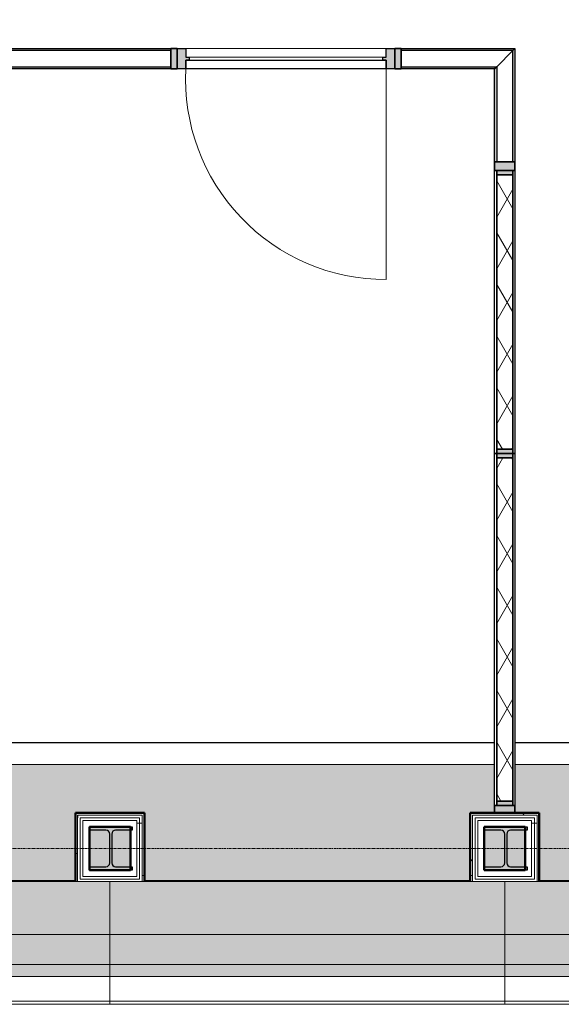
# Model space of a CAD drawing. Header units: millimetres. Extents: x 3625 to 90524, y -20577 to 42628.
# Tile 58 of 256: x 36153 to 38668, y 18605 to 23177. Entities that reach past the tile are written whole.
import ezdxf

# ---------------------------------------------------------------- set-up
doc = ezdxf.new("R2010")
doc.units = ezdxf.units.MM
doc.linetypes.add('stramien', pattern=[22.225, 12.7, -3.175, 3.175, -3.175])
for name, color, linetype, lineweight in [('A-CLNG-SUSP', 5, 'Continuous', 25), ('A-FLOR-PATT', 8, 'Continuous', 18), ('A-GENM', 6, 'Continuous', 18), ('A-GLAZ', 6, 'Continuous', 18), ('A-GLAZ-CWMG', 3, 'Continuous', 18), ('A-WALL-MBNI', 2, 'Continuous', 25), ('A-WALL-PATT', 2, 'Continuous', 50), ('I-WALL', 2, 'Continuous', 25), ('S-COLS', 6, 'Continuous', 18), ('S-GRID', 1, 'Continuous', 18)]:
    doc.layers.add(name, color=color, linetype=linetype, lineweight=lineweight)
pattern_1 = [(0, (24722.47, 0), (406.4, 101.6), [33.528, -271.272, 33.528, -271.272, -1625.6]), (0, (24722.47, 0), (406.4, 101.6), [-609.6, 33.528, -576.072, 33.528, -271.272, -711.2]), (0, (24722.47, 0), (406.4, 101.6), [-1524, 33.528, -169.672, 33.528, -474.472]), (120, (24874.87, 50.8), (-291.1882, 301.15272), [33.528, -271.272, 33.528, -271.272, -1625.6]), (120, (24874.87, 50.8), (-291.1882, 301.15272), [-609.6, 33.528, -576.072, 33.528, -271.272, -711.2]), (120, (24874.87, 50.8), (-291.1882, 301.15272), [-1524, 33.528, -169.672, 33.528, -474.472]), (240, (24925.67, 254), (-115.2118, -402.75272), [33.528, -271.272, 33.528, -271.272, -1625.6]), (240, (24925.67, 254), (-115.2118, -402.75272), [-609.6, 33.528, -576.072, 33.528, -271.272, -711.2]), (240, (24925.67, 254), (-115.2118, -402.75272), [-1524, 33.528, -169.672, 33.528, -474.472])]
pattern_2 = [(180, (38565.74, 19095.7), (6e-14, 500), []), (180, (38565.74, 19045.7), (6e-14, 500), []), (180, (38565.74, 18995.7), (6e-14, 500), []), (180, (38565.74, 18945.7), (6e-14, 500), [])]
pattern_3 = [(180, (36732.4, 19095.7), (6e-14, 500), []), (180, (36732.4, 19045.7), (6e-14, 500), []), (180, (36732.4, 18995.7), (6e-14, 500), []), (180, (36732.4, 18945.7), (6e-14, 500), [])]

# ---------------------------------------------------------------- blocks, each defined once
blk = doc.blocks.new('10844_ABT model nieuw_export 08-11-2012_rvt-1-Plotview plafond vierde Verdieping - 1 op 100')
at = {"layer": 'A-FLOR-PATT'}
h = blk.add_hatch(color=254, dxfattribs=at)
h.paths.add_polyline_path([(7834.7, 19178.2), (8023.3, 19178.2), (8023.3, 19493.2), (8343.3, 19493.2), (8343.3, 19178.2), (9856.6, 19178.2), (9856.6, 19493.2), (9969.1, 19493.2), (9969.1, 19718.2), (5044.6, 19718.2), (5045.5, 35438.2), (9969.1, 35438.2), (9969.1, 35663.2), (9856.6, 35663.2), (9856.6, 35968.2), (8343.3, 35968.2), (8343.3, 35663.2), (8023.3, 35663.2), (8023.3, 35968.2), (6509.9, 35968.2), (6509.9, 35663.2), (6189.9, 35663.2), (6189.9, 35968.2), (4676.6, 35968.2), (4676.6, 35663.2), (4376.6, 35663.2), (4376.6, 34159.9), (4676.6, 34159.9), (4676.6, 33829.9), (4376.6, 33829.9), (4376.6, 32326.5), (4676.6, 32326.5), (4676.6, 31996.5), (4376.6, 31996.5), (4376.6, 30493.2), (4676.6, 30493.2), (4676.6, 30163.2), (4376.6, 30163.2), (4376.6, 28659.9), (4676.6, 28659.9), (4676.6, 28329.9), (4376.6, 28329.9), (4376.6, 26826.5), (4676.6, 26826.5), (4676.6, 26496.5), (4376.6, 26496.5), (4376.6, 24993.2), (4676.6, 24993.2), (4676.6, 24663.2), (4376.6, 24663.2), (4376.6, 23159.9), (4676.6, 23159.9), (4676.6, 22829.9), (4376.6, 22829.9), (4376.6, 21326.5), (4676.6, 21326.5), (4676.6, 20996.5), (4376.6, 20996.5), (4376.6, 19493.2), (4676.6, 19493.2), (4676.6, 19178.2), (6189.9, 19178.2), (6189.9, 19493.2), (6509.9, 19493.2), (6509.9, 19178.2), (7230.4, 19178.2)], flags=0)
h.paths.add_polyline_path([(16898.3, 19178.2), (17189.9, 19178.2), (17189.9, 19493.2), (17509.9, 19493.2), (17509.9, 19178.2), (19023.3, 19178.2), (19023.3, 19493.2), (19287.8, 19493.2), (19287.8, 19718.2), (13730.8, 19718.2), (13730.8, 19493.2), (13843.3, 19493.2), (13843.3, 19178.2), (15356.6, 19178.2), (15356.6, 19493.2), (15676.6, 19493.2), (15676.6, 19178.2), (16294.1, 19178.2)], flags=0)
h.paths.add_polyline_path([(10176.6, 19178.2), (11689.9, 19178.2), (11689.9, 19493.2), (12009.9, 19493.2), (12009.9, 19178.2), (13523.3, 19178.2), (13523.3, 19493.2), (13635.8, 19493.2), (13635.8, 19718.2), (10064.1, 19718.2), (10064.1, 19493.2), (10176.6, 19493.2), (10176.6, 19185.7)], flags=0)
h.paths.add_polyline_path([(4444.8, 19228.2), (4479.3, 19228.2), (4421.6, 19285.9), (4421.6, 19228.2)], flags=0)
h.paths.add_polyline_path([(4611.6, 19228.2), (4611.6, 19357.6), (4596.8, 19372.4), (4583.1, 19377.3), (4570.2, 19371.3), (4476.6, 19277.6), (4471.3, 19264.9), (4476.6, 19252.2), (4500.6, 19228.2), (4571.3, 19228.2)], flags=0)
h.paths.add_polyline_path([(19210.3, 19243.2), (19278.3, 19243.2), (19278.3, 19413.2), (19210.3, 19413.2), (19197.5, 19407.9), (19192.3, 19395.2), (19192.3, 19261.2), (19197.5, 19248.5)], flags=0)
h.paths.add_polyline_path([(19088.3, 19243.2), (19165.3, 19243.2), (19178, 19248.5), (19183.3, 19261.2), (19183.3, 19395.2), (19178, 19407.9), (19165.3, 19413.2), (19088.3, 19413.2), (19088.3, 19248.5)], flags=0)
h.paths.add_polyline_path([(17331.3, 19243.2), (17344, 19248.5), (17349.3, 19261.2), (17349.3, 19395.2), (17344, 19407.9), (17331.3, 19413.2), (17254.9, 19413.2), (17254.9, 19243.2)], flags=0)
h.paths.add_polyline_path([(17444.9, 19243.2), (17444.9, 19413.2), (17376.3, 19413.2), (17363.5, 19407.9), (17358.3, 19395.2), (17358.3, 19261.2), (17363.5, 19248.5), (17376.3, 19243.2)], flags=0)
h.paths.add_polyline_path([(15543.3, 19243.2), (15611.6, 19243.2), (15611.6, 19413.2), (15543.3, 19413.2), (15530.5, 19407.9), (15525.3, 19395.2), (15525.3, 19261.2), (15530.5, 19248.5)], flags=0)
h.paths.add_polyline_path([(15421.6, 19243.2), (15498.3, 19243.2), (15511, 19248.5), (15516.3, 19261.2), (15516.3, 19395.2), (15511, 19407.9), (15498.3, 19413.2), (15421.6, 19413.2), (15421.6, 19248.5)], flags=0)
h.paths.add_polyline_path([(13710.3, 19243.2), (13778.3, 19243.2), (13778.3, 19413.2), (13710.3, 19413.2), (13697.5, 19407.9), (13692.3, 19395.2), (13692.3, 19261.2), (13697.5, 19248.5)], flags=0)
h.paths.add_polyline_path([(13588.3, 19243.2), (13665.3, 19243.2), (13678, 19248.5), (13683.3, 19261.2), (13683.3, 19395.2), (13678, 19407.9), (13665.3, 19413.2), (13588.3, 19413.2), (13588.3, 19248.5)], flags=0)
h.paths.add_polyline_path([(11754.9, 19243.2), (11831.3, 19243.2), (11844, 19248.5), (11849.3, 19261.2), (11849.3, 19395.2), (11844, 19407.9), (11831.3, 19413.2), (11754.9, 19413.2), (11754.9, 19387.3)], flags=0)
h.paths.add_polyline_path([(11944.9, 19243.2), (11944.9, 19413.2), (11876.3, 19413.2), (11863.5, 19407.9), (11858.3, 19395.2), (11858.3, 19261.2), (11863.5, 19248.5), (11876.3, 19243.2)], flags=0)
h.paths.add_polyline_path([(9998.3, 19243.2), (10011, 19248.5), (10016.3, 19261.2), (10016.3, 19395.2), (10011, 19407.9), (9998.3, 19413.2), (9921.6, 19413.2), (9921.6, 19243.2), (9949.5, 19243.2)], flags=0)
h.paths.add_polyline_path([(10043.3, 19243.2), (10111.6, 19243.2), (10111.6, 19413.2), (10043.3, 19413.2), (10030.5, 19407.9), (10025.3, 19395.2), (10025.3, 19261.2), (10030.5, 19248.5)], flags=0)
h.paths.add_polyline_path([(8165.3, 19243.2), (8178, 19248.5), (8183.3, 19261.2), (8183.3, 19395.2), (8178, 19407.9), (8165.3, 19413.2), (8088.3, 19413.2), (8088.3, 19243.2), (8136.8, 19243.2)], flags=0)
h.paths.add_polyline_path([(8278.3, 19243.2), (8278.3, 19413.2), (8210.3, 19413.2), (8197.5, 19407.9), (8192.3, 19395.2), (8192.3, 19261.2), (8197.5, 19248.5), (8210.3, 19243.2)], flags=0)
h.paths.add_polyline_path([(6444.9, 19243.2), (6444.9, 19413.2), (6376.3, 19413.2), (6363.5, 19407.9), (6358.3, 19395.2), (6358.3, 19261.2), (6363.5, 19248.5), (6376.3, 19243.2)], flags=0)
h.paths.add_polyline_path([(6254.9, 19243.2), (6331.3, 19243.2), (6344, 19248.5), (6349.3, 19261.2), (6349.3, 19395.2), (6344, 19407.9), (6331.3, 19413.2), (6254.9, 19413.2), (6254.9, 19387.3)], flags=0)
h.paths.add_polyline_path([(4457.5, 19278.7), (4471.3, 19285.1), (4565, 19378.8), (4570.2, 19391.5), (4565, 19404.2), (4541, 19428.2), (4421.6, 19428.2), (4421.6, 19307.2), (4444.8, 19284)], flags=0)
h.paths.add_polyline_path([(4611.6, 19378.8), (4611.6, 19428.2), (4562.2, 19428.2), (4603.1, 19387.3)], flags=0)
h.paths.add_polyline_path([(4435.8, 21061.5), (4605.8, 21061.5), (4605.8, 21138.7), (4599.6, 21151.8), (4587.8, 21156.7), (4453.8, 21156.7), (4441, 21151.4), (4435.8, 21138.7)], flags=0)
h.paths.add_polyline_path([(4511.3, 21165.7), (4587.8, 21165.7), (4600.5, 21171), (4605.8, 21183.7), (4605.8, 21261.2), (4435.8, 21261.2), (4435.8, 21183.7), (4441, 21171), (4453.8, 21165.7), (4475.5, 21165.7)], flags=0)
h.paths.add_polyline_path([(4435.8, 22894.9), (4605.8, 22895.2), (4605.8, 22972.7), (4599.6, 22985.8), (4587.8, 22990.7), (4453.8, 22990.7), (4441, 22985.4), (4435.8, 22972.7), (4435.8, 22895.2), (4421.6, 22894.9)], flags=0)
h.paths.add_polyline_path([(4453.8, 22999.7), (4587.8, 22999.7), (4600.5, 23005), (4605.8, 23017.7), (4605.8, 23094.9), (4435.8, 23094.9), (4435.8, 23017.7), (4441, 23005), (4447.9, 23002.1)], flags=0)
h.paths.add_polyline_path([(4511.3, 24728.2), (4605.8, 24729.2), (4605.8, 24805.7), (4599.6, 24818.8), (4587.8, 24823.7), (4453.8, 24823.7), (4441, 24818.4), (4435.8, 24805.7), (4435.8, 24728.2)], flags=0)
h.paths.add_polyline_path([(4511.3, 24832.7), (4587.8, 24832.7), (4600.5, 24838), (4605.8, 24850.7), (4605.8, 24928.2), (4435.8, 24928.2), (4435.8, 24850.7), (4441, 24838), (4453.8, 24832.7), (4475.5, 24832.7)], flags=0)
h.paths.add_polyline_path([(4511.3, 26561.5), (4605.8, 26561.5), (4605.8, 26638.7), (4599.6, 26651.8), (4587.8, 26656.7), (4453.8, 26656.7), (4441, 26651.4), (4435.8, 26638.7), (4435.8, 26561.5)], flags=0)
h.paths.add_polyline_path([(4475.5, 26665.7), (4587.8, 26665.7), (4600.5, 26671), (4605.8, 26683.7), (4605.8, 26761.2), (4435.8, 26761.2), (4435.8, 26683.7), (4441, 26671), (4453.8, 26665.7)], flags=0)
h.paths.add_polyline_path([(4421.6, 28394.9), (4605.8, 28395.2), (4605.8, 28472.7), (4599.6, 28485.8), (4587.8, 28490.7), (4453.8, 28490.7), (4441, 28485.4), (4435.8, 28472.7), (4435.8, 28395.2), (4421.6, 28395.2)], flags=0)
h.paths.add_polyline_path([(4453.8, 28499.7), (4587.8, 28499.7), (4600.5, 28505), (4605.8, 28517.7), (4605.8, 28594.9), (4435.8, 28594.9), (4435.8, 28517.7), (4441, 28505), (4447.9, 28502.1)], flags=0)
h.paths.add_polyline_path([(4435.8, 30228.2), (4605.8, 30228.2), (4605.8, 30305.7), (4599.6, 30318.8), (4587.8, 30323.7), (4453.8, 30323.7), (4441, 30318.4), (4435.8, 30305.7), (4435.8, 30276.5)], flags=0)
h.paths.add_polyline_path([(4587.8, 30332.7), (4600.5, 30338), (4605.8, 30350.7), (4605.8, 30428.2), (4435.8, 30428.2), (4435.8, 30350.7), (4441, 30338), (4453.8, 30332.7), (4511.3, 30332.7)], flags=0)
h.paths.add_polyline_path([(4550.5, 32061.5), (4605.8, 32061.5), (4605.8, 32138.7), (4599.6, 32151.8), (4587.8, 32156.7), (4453.8, 32156.7), (4441, 32151.4), (4435.8, 32138.7), (4435.8, 32061.5), (4511.3, 32061.5)], flags=0)
h.paths.add_polyline_path([(4511.3, 32165.7), (4587.8, 32165.7), (4600.5, 32171), (4605.8, 32183.7), (4605.8, 32261.2), (4435.8, 32261.2), (4435.8, 32183.7), (4441, 32171), (4453.8, 32165.7), (4475.5, 32165.7)], flags=0)
h.paths.add_polyline_path([(4605.8, 33894.9), (4605.8, 33895.2), (4604.9, 33974.8), (4599.6, 33985.8), (4587.8, 33990.7), (4453.8, 33990.7), (4441, 33985.4), (4435.8, 33972.7), (4435.8, 33895.2), (4511.3, 33894.9)], flags=0)
h.paths.add_polyline_path([(4587.8, 33999.7), (4600.5, 34005), (4605.8, 34017.7), (4605.8, 34094.9), (4435.8, 34094.9), (4435.8, 34017.7), (4441, 34005), (4453.8, 33999.7), (4511.3, 33999.7)], flags=0)
h.paths.add_polyline_path([(19076.6, 35023.2), (19076.6, 35968.2), (17509.9, 35968.2), (17509.9, 35663.2), (17189.9, 35663.2), (17189.9, 35968.2), (15676.6, 35968.2), (15676.6, 35663.2), (15356.6, 35663.2), (15356.6, 35968.2), (13843.3, 35968.2), (13843.3, 35663.2), (13730.8, 35663.2), (13730.8, 35438.2), (18655.6, 35438.2), (18655.6, 35023.2)], flags=0)
h.paths.add_polyline_path([(10855.9, 35438.2), (11802.4, 35438.2), (11802.4, 35663.2), (11689.9, 35663.2), (11689.9, 35968.2), (10176.6, 35968.2), (10176.6, 35663.2), (10064.1, 35663.2), (10064.1, 35438.2), (10251.6, 35438.2)], flags=0)
h.paths.add_polyline_path([(12064.4, 35438.2), (13635.8, 35438.2), (13635.8, 35663.2), (13523.3, 35663.2), (13523.3, 35968.2), (12009.9, 35968.2), (12009.9, 35663.2), (11897.4, 35663.2), (11897.4, 35438.2)], flags=0)
h.paths.add_polyline_path([(4565, 35728.2), (4611.6, 35728.2), (4611.6, 35777.6), (4562.2, 35728.2)], flags=0)
h.paths.add_polyline_path([(4534.3, 35728.2), (4541, 35728.2), (4565, 35752.2), (4569.9, 35765.8), (4563.9, 35778.7), (4470.2, 35872.4), (4457.5, 35877.7), (4444.8, 35872.4), (4421.6, 35849.2), (4421.6, 35728.2), (4520.8, 35728.2)], flags=0)
h.paths.add_polyline_path([(17376.3, 35743.2), (17444.9, 35743.2), (17444.9, 35913.2), (17376.3, 35913.2), (17363.5, 35907.9), (17358.3, 35895.2), (17358.3, 35761.2), (17363.5, 35748.5)], flags=0)
h.paths.add_polyline_path([(17331.3, 35743.2), (17344, 35748.5), (17349.3, 35761.2), (17349.3, 35895.2), (17344, 35907.9), (17331.3, 35913.2), (17254.9, 35913.2), (17254.9, 35743.2)], flags=0)
h.paths.add_polyline_path([(15543.3, 35743.2), (15611.6, 35743.2), (15611.6, 35913.2), (15543.3, 35913.2), (15530.5, 35907.9), (15525.3, 35895.2), (15525.3, 35761.2), (15530.5, 35748.5)], flags=0)
h.paths.add_polyline_path([(9921.6, 35743.2), (9998.3, 35743.2), (10011, 35748.5), (10016.3, 35761.2), (10016.3, 35895.2), (10011, 35907.9), (9998.3, 35913.2), (9921.6, 35913.2), (9921.6, 35823.9)], flags=0)
h.paths.add_polyline_path([(10111.6, 35743.2), (10111.6, 35913.2), (10043.3, 35913.2), (10030.5, 35907.9), (10025.3, 35895.2), (10025.3, 35761.2), (10030.5, 35748.5), (10043.3, 35743.2), (10064.1, 35743.2)], flags=0)
h.paths.add_polyline_path([(13710.3, 35743.2), (13778.3, 35743.2), (13778.3, 35913.2), (13710.3, 35913.2), (13697.5, 35907.9), (13692.3, 35895.2), (13692.3, 35761.2), (13697.5, 35748.5)], flags=0)
h.paths.add_polyline_path([(13588.3, 35743.2), (13665.3, 35743.2), (13678, 35748.5), (13683.3, 35761.2), (13683.3, 35895.2), (13678, 35907.9), (13665.3, 35913.2), (13588.3, 35913.2), (13588.3, 35748.5)], flags=0)
h.paths.add_polyline_path([(8210.3, 35743.2), (8278.3, 35743.2), (8278.3, 35913.2), (8210.3, 35913.2), (8197.5, 35907.9), (8192.3, 35895.2), (8192.3, 35761.2), (8197.5, 35748.5)], flags=0)
h.paths.add_polyline_path([(15421.6, 35743.2), (15498.3, 35743.2), (15511, 35748.5), (15516.3, 35761.2), (15516.3, 35895.2), (15511, 35907.9), (15498.3, 35913.2), (15421.6, 35913.2), (15421.6, 35748.5)], flags=0)
h.paths.add_polyline_path([(6254.9, 35743.2), (6331.3, 35743.2), (6344, 35748.5), (6349.3, 35761.2), (6349.3, 35895.2), (6344, 35907.9), (6331.3, 35913.2), (6254.9, 35913.2), (6254.9, 35823.9)], flags=0)
h.paths.add_polyline_path([(8165.3, 35743.2), (8178, 35748.5), (8183.3, 35761.2), (8183.3, 35895.2), (8178, 35907.9), (8165.3, 35913.2), (8088.3, 35913.2), (8088.3, 35743.2), (8136.8, 35743.2)], flags=0)
h.paths.add_polyline_path([(6444.9, 35743.2), (6444.9, 35913.2), (6376.3, 35913.2), (6363.5, 35907.9), (6358.3, 35895.2), (6358.3, 35761.2), (6363.5, 35748.5), (6376.3, 35743.2)], flags=0)
h.paths.add_polyline_path([(11876.3, 35743.2), (11944.9, 35743.2), (11944.9, 35913.2), (11876.3, 35913.2), (11863.5, 35907.9), (11858.3, 35895.2), (11858.3, 35761.2), (11863.5, 35748.5)], flags=0)
h.paths.add_polyline_path([(11812.4, 35743.2), (11831.3, 35743.2), (11844, 35748.5), (11849.3, 35761.2), (11849.3, 35895.2), (11844, 35907.9), (11831.3, 35913.2), (11754.9, 35913.2), (11754.9, 35743.2), (11802.4, 35743.2)], flags=0)
h.paths.add_polyline_path([(4584.1, 35778.7), (4596.8, 35784), (4611.6, 35798.8), (4611.6, 35928.2), (4500.6, 35928.2), (4476.6, 35904.2), (4471.3, 35891.5), (4477.7, 35877.7), (4571.3, 35784), (4577.1, 35781.6)], flags=0)
h.paths.add_polyline_path([(4421.6, 35870.5), (4479.3, 35928.2), (4421.6, 35927.4), (4421.6, 35872.4)], flags=0)
at = {"layer": 'S-COLS', "lineweight": 5}
for points in [[(11753.8, 19228.2), (11953.8, 19228.2), (11953.8, 19243.2), (11876.3, 19243.2), (11863.5, 19248.5), (11858.3, 19261.2), (11858.3, 19395.2), (11863.5, 19407.9), (11876.3, 19413.2), (11953.8, 19413.2), (11953.8, 19428.2), (11753.8, 19428.2), (11753.8, 19413.2), (11831.3, 19413.2), (11844, 19407.9), (11849.3, 19395.2), (11849.3, 19261.2), (11844, 19248.5), (11831.3, 19243.2), (11753.8, 19243.2)], [(13587.8, 19228.2), (13787.8, 19228.2), (13787.8, 19243.2), (13710.3, 19243.2), (13697.5, 19248.5), (13692.3, 19261.2), (13692.3, 19395.2), (13697.5, 19407.9), (13710.3, 19413.2), (13787.8, 19413.2), (13787.8, 19428.2), (13587.8, 19428.2), (13587.8, 19413.2), (13665.3, 19413.2), (13678, 19407.9), (13683.3, 19395.2), (13683.3, 19261.2), (13678, 19248.5), (13665.3, 19243.2), (13587.8, 19243.2)]]:
    blk.add_hatch(color=256, dxfattribs=at).paths.add_polyline_path(points, flags=0)
at = {"layer": 'S-COLS', "color": 250, "lineweight": 25}
for p, q in [((11753.8, 19413.2), (11753.8, 19428.2)), ((11753.8, 19428.2), (11953.8, 19428.2)), ((11831.3, 19413.2), (11753.8, 19413.2)), ((11849.3, 19261.2), (11849.3, 19395.2)), ((11858.3, 19395.2), (11858.3, 19261.2)), ((11953.8, 19413.2), (11876.3, 19413.2)), ((11953.8, 19428.2), (11953.8, 19413.2)), ((13587.8, 19413.2), (13587.8, 19428.2)), ((13587.8, 19428.2), (13787.8, 19428.2)), ((13665.3, 19413.2), (13587.8, 19413.2)), ((13683.3, 19261.2), (13683.3, 19395.2)), ((13692.3, 19395.2), (13692.3, 19261.2)), ((13787.8, 19413.2), (13710.3, 19413.2)), ((13787.8, 19428.2), (13787.8, 19413.2)), ((11753.8, 19228.2), (11753.8, 19243.2)), ((11753.8, 19243.2), (11831.3, 19243.2)), ((11953.8, 19228.2), (11753.8, 19228.2)), ((11876.3, 19243.2), (11953.8, 19243.2)), ((11953.8, 19243.2), (11953.8, 19228.2)), ((13587.8, 19228.2), (13587.8, 19243.2)), ((13587.8, 19243.2), (13665.3, 19243.2)), ((13787.8, 19228.2), (13587.8, 19228.2)), ((13710.3, 19243.2), (13787.8, 19243.2)), ((13787.8, 19243.2), (13787.8, 19228.2))]:
    blk.add_line(p, q, dxfattribs=at)
for centre, start, end in [((11831.3, 19395.2), 0, 90), ((11876.3, 19395.2), 90, 180), ((13665.3, 19395.2), 0, 90), ((13710.3, 19395.2), 90, 180), ((11831.3, 19261.2), 270, 0), ((11876.3, 19261.2), 180, 270), ((13665.3, 19261.2), 270, 0), ((13710.3, 19261.2), 180, 270)]:
    blk.add_arc(centre, 18, start, end, dxfattribs=at)
blk = doc.blocks.new('22_KA_systeempanel_deur - staal-7815277-Plotview plafond vierde Verdieping - 1 op 100')
at = {"layer": 'A-GLAZ'}
h = blk.add_hatch(color=256, dxfattribs=at)
h.paths.add_polyline_path([(-465, 47.5), (-505, 47.5), (-505, -47.5), (-465, -47.5), (-465, -7.5), (-450, -7.5), (-450, 7.5), (-465, 7.5)], flags=0)
h.paths.add_polyline_path([(465, 47.5), (465, 7.5), (450, 7.5), (450, -7.5), (465, -7.5), (465, -47.5), (505, -47.5), (505, 47.5)], flags=0)
for p, q in [((-465, 47.5), (-465, 1025.5)), ((-450, -7.5), (450, -7.5)), ((-465, -47.5), (465, -47.5))]:
    blk.add_line(p, q, dxfattribs=at)
at = {"layer": 'A-GLAZ', "lineweight": 25}
for p, q in [((-505, -47.5), (-505, 47.5)), ((-505, 47.5), (-465, 47.5)), ((-465, 47.5), (-465, 7.5)), ((-465, 47.5), (465, 47.5)), ((-465, 7.5), (-465, 47.5)), ((465, 7.5), (465, 47.5)), ((465, 47.5), (505, 47.5)), ((465, 47.5), (465, 7.5)), ((505, 47.5), (505, -47.5)), ((-465, 7.5), (-450, 7.5)), ((465, 7.5), (-465, 7.5)), ((-450, 7.5), (-450, -7.5)), ((450, -7.5), (450, 7.5)), ((450, 7.5), (465, 7.5)), ((-450, -7.5), (-465, -7.5)), ((-465, -7.5), (-465, -47.5)), ((465, -7.5), (450, -7.5)), ((465, -47.5), (465, -7.5)), ((-465, -47.5), (-505, -47.5)), ((505, -47.5), (465, -47.5))]:
    blk.add_line(p, q, dxfattribs=at)
at = {"layer": 'A-GLAZ'}
blk.add_arc((-463.8, 95.5), 930, 357.0438, 90.0762, dxfattribs=at)
blk = doc.blocks.new('22_KA_systeempanel_interline_dubbelglas_horizontaal_hoek - paneel_boven-6703393-Plotview plafond vierde Verdieping - 1 op 100')
at = {"layer": 'A-GLAZ'}
for points in [[(277.9, 37.5), (287.9, 47.5), (-240.4, 47.5), (-240.4, 37.5)], [(192.9, -47.5), (202.9, -37.5), (-240.4, -37.5), (-240.4, -47.5)]]:
    blk.add_hatch(color=256, dxfattribs=at).paths.add_polyline_path(points, flags=0)
at = {"layer": 'A-GLAZ', "lineweight": 25}
for p, q in [((-240.4, 47.5), (287.9, 47.5)), ((-240.4, 37.5), (-240.4, 47.5)), ((287.9, 47.5), (277.9, 37.5)), ((277.9, 37.5), (-240.4, 37.5)), ((-240.4, -47.5), (-240.4, -37.5)), ((-240.4, -37.5), (202.9, -37.5)), ((202.9, -37.5), (192.9, -47.5)), ((192.9, -47.5), (-240.4, -47.5))]:
    blk.add_line(p, q, dxfattribs=at)
at = {"layer": 'A-GLAZ'}
blk.add_line((277.9, 37.5), (202.9, -37.5), dxfattribs=at)
blk = doc.blocks.new('22_KA_systeempanel_interline_dubbelglas_horizontaal - paneel_boven-6713415-Plotview plafond vierde Verdieping - 1 op 100')
at = {"layer": 'A-GLAZ'}
for points in [[(-799.8, 47.5), (-799.8, 37.5), (799.8, 37.5), (799.8, 47.5), (-731.7, 47.5)], [(-799.8, -37.5), (-799.8, -47.5), (799.8, -47.5), (799.8, -37.5), (-731.7, -37.5)]]:
    blk.add_hatch(color=256, dxfattribs=at).paths.add_polyline_path(points, flags=0)
at = {"layer": 'A-GLAZ', "lineweight": 25}
for p, q in [((-799.8, 47.5), (799.8, 47.5)), ((-799.8, 37.5), (-799.8, 47.5)), ((799.8, 47.5), (799.8, 37.5)), ((799.8, 37.5), (-799.8, 37.5)), ((-799.8, -47.5), (-799.8, -37.5)), ((-799.8, -37.5), (799.8, -37.5)), ((799.8, -37.5), (799.8, -47.5)), ((799.8, -47.5), (-799.8, -47.5))]:
    blk.add_line(p, q, dxfattribs=at)
blk = doc.blocks.new('Rectangular Mullion - 22_interline_95x30-6696387-Plotview plafond vierde Verdieping - 1 op 100')
at = {"layer": 'A-GLAZ-CWMG'}
blk.add_hatch(color=256, dxfattribs=at).paths.add_polyline_path([(15, -47.5), (-15, -47.5), (-15, 47.5), (15, 47.5)], flags=0)
at = {"layer": 'A-GLAZ-CWMG', "lineweight": 35}
for p, q in [((15, 47.5), (-15, 47.5)), ((-15, 47.5), (-15, -47.5)), ((15, -47.5), (15, 47.5)), ((-15, -47.5), (15, -47.5))]:
    blk.add_line(p, q, dxfattribs=at)
blk = doc.blocks.new('22_KA_systeempanel_dicht - staal-V12-Plotview plafond vierde Verdieping - 1 op 100')
at = {"layer": 'A-GLAZ'}
h = blk.add_hatch(color=256, dxfattribs=at)
h.paths.add_polyline_path([(-817, -37.5), (-797, -37.5), (-797, 37.5), (-817, 37.5)], flags=0)
h.paths.add_polyline_path([(797, -37.5), (817, -37.5), (817, 37.5), (797, 37.5)], flags=0)
h = blk.add_hatch(dxfattribs=at)
h.set_pattern_fill('FP_203', color=256, style=0, pattern_type=2)
h.set_pattern_definition([(330, (4377.27, 13683.3), (60, 103.923), []), (30, (4377.27, 13683.3), (-60, 103.923), [])])
h.paths.add_polyline_path([(-797, -37.5), (797, -37.5), (797, 37.5), (-797, 37.5)], flags=0)
at = {"layer": 'A-GLAZ', "lineweight": 25}
for p, q in [((-817, 47.5), (817, 47.5)), ((-817, 37.5), (-817, 47.5)), ((817, 47.5), (817, 37.5)), ((817, 37.5), (-817, 37.5)), ((-817, -37.5), (-817, 37.5)), ((-817, 37.5), (-797, 37.5)), ((-797, 37.5), (797, 37.5)), ((-797, -37.5), (-797, 37.5)), ((-797, 37.5), (-797, -37.5)), ((797, 37.5), (797, -37.5)), ((797, -37.5), (797, 37.5)), ((797, 37.5), (817, 37.5)), ((817, 37.5), (817, -37.5)), ((-817, -47.5), (-817, -37.5)), ((-817, -37.5), (817, -37.5)), ((-797, -37.5), (-817, -37.5)), ((797, -37.5), (-797, -37.5)), ((817, -37.5), (797, -37.5)), ((817, -37.5), (817, -47.5)), ((817, -47.5), (-817, -47.5))]:
    blk.add_line(p, q, dxfattribs=at)
blk = doc.blocks.new('22_KA_systeempanel_interline_dubbelglas_horizontaal_hoek - paneel_boven-6703496-Plotview plafond vierde Verdieping - 1 op 100')
at = {"layer": 'A-GLAZ'}
for points in [[(-239.4, 47.5), (-239.4, 37.5), (201.9, 37.5), (191.9, 47.5), (-81.5, 47.5)], [(-239.4, -37.5), (-239.4, -47.5), (286.9, -47.5), (276.9, -37.5), (-81.5, -37.5)]]:
    blk.add_hatch(color=256, dxfattribs=at).paths.add_polyline_path(points, flags=0)
at = {"layer": 'A-GLAZ', "lineweight": 25}
for p, q in [((-239.4, 47.5), (191.9, 47.5)), ((-239.4, 37.5), (-239.4, 47.5)), ((191.9, 47.5), (201.9, 37.5)), ((201.9, 37.5), (-239.4, 37.5)), ((-239.4, -47.5), (-239.4, -37.5)), ((-239.4, -37.5), (276.9, -37.5)), ((276.9, -37.5), (286.9, -47.5)), ((286.9, -47.5), (-239.4, -47.5))]:
    blk.add_line(p, q, dxfattribs=at)
at = {"layer": 'A-GLAZ'}
blk.add_line((201.9, 37.5), (276.9, -37.5), dxfattribs=at)
blk = doc.blocks.new('Rectangular Mullion - 22_interline_95x41-6692044-Plotview plafond vierde Verdieping - 1 op 100')
at = {"layer": 'A-GLAZ-CWMG'}
blk.add_hatch(color=256, dxfattribs=at).paths.add_polyline_path([(20.5, -47.5), (-20.5, -47.5), (-20.5, 47.5), (20.5, 47.5)], flags=0)
at = {"layer": 'A-GLAZ-CWMG', "lineweight": 35}
for p, q in [((20.5, 47.5), (-20.5, 47.5)), ((-20.5, 47.5), (-20.5, -47.5)), ((20.5, -47.5), (20.5, 47.5)), ((-20.5, -47.5), (20.5, -47.5))]:
    blk.add_line(p, q, dxfattribs=at)
blk = doc.blocks.new('22_KA_systeempanel_dicht - staal-7471211-Plotview plafond vierde Verdieping - 1 op 100')
at = {"layer": 'A-GLAZ'}
h = blk.add_hatch(color=256, dxfattribs=at)
h.paths.add_polyline_path([(-656.8, 37.5), (-656.8, -37.5), (-636.8, -37.5), (-636.8, 37.5)], flags=0)
h.paths.add_polyline_path([(636.8, 37.5), (636.8, -37.5), (656.8, -37.5), (656.8, 37.5)], flags=0)
h = blk.add_hatch(dxfattribs=at)
h.set_pattern_fill('FP_204', color=256, style=0, pattern_type=2)
h.set_pattern_definition([(330, (2903.51, 13683.3), (60, 103.923), []), (30, (2903.51, 13683.3), (-60, 103.923), [])])
h.paths.add_polyline_path([(-636.8, -37.5), (636.8, -37.5), (636.8, 37.5), (-636.8, 37.5)], flags=0)
at = {"layer": 'A-GLAZ', "lineweight": 25}
for p, q in [((-656.8, 47.5), (656.8, 47.5)), ((-656.8, 37.5), (-656.8, 47.5)), ((656.8, 47.5), (656.8, 37.5)), ((656.8, 37.5), (-656.8, 37.5)), ((-656.8, -37.5), (-656.8, 37.5)), ((-656.8, 37.5), (-636.8, 37.5)), ((-636.8, 37.5), (636.8, 37.5)), ((-636.8, -37.5), (-636.8, 37.5)), ((-636.8, 37.5), (-636.8, -37.5)), ((636.8, 37.5), (636.8, -37.5)), ((636.8, -37.5), (636.8, 37.5)), ((636.8, 37.5), (656.8, 37.5)), ((656.8, 37.5), (656.8, -37.5)), ((-656.8, -47.5), (-656.8, -37.5)), ((-656.8, -37.5), (656.8, -37.5)), ((-636.8, -37.5), (-656.8, -37.5)), ((636.8, -37.5), (-636.8, -37.5)), ((656.8, -37.5), (636.8, -37.5)), ((656.8, -37.5), (656.8, -47.5)), ((656.8, -47.5), (-656.8, -47.5))]:
    blk.add_line(p, q, dxfattribs=at)
blk = doc.blocks.new('Rectangular Mullion - 22_interline_95x35-6695495-Plotview plafond vierde Verdieping - 1 op 100')
at = {"layer": 'A-GLAZ-CWMG'}
blk.add_hatch(color=256, dxfattribs=at).paths.add_polyline_path([(-35, -47.5), (0, -47.5), (0, 47.5), (-35, 47.5)], flags=0)
at = {"layer": 'A-GLAZ-CWMG', "lineweight": 35}
for p, q in [((-35, 47.5), (0, 47.5)), ((-35, -47.5), (-35, 47.5)), ((0, 47.5), (0, -47.5)), ((0, -47.5), (-35, -47.5))]:
    blk.add_line(p, q, dxfattribs=at)
blk = doc.blocks.new('28_KA_Prefab betonnen borstwering dak zuid houten lattengevel - 28_KA_Prefab betonnen borstwering dak zuid houten lattengevel-10199185-Plotview plafond vierde Verdieping - 1 op 100')
at = {"layer": 'A-WALL-PATT', "lineweight": 25}
h = blk.add_hatch(color=256, dxfattribs=at)
h.paths.add_polyline_path([(31676.6, 18928.2), (31916.6, 18928.2), (31916.6, 19178.2), (30343.3, 19178.2), (30343.3, 19163.2), (30183.2, 19163.2), (30183.2, 18929.2), (28349.9, 18929.2), (28349.9, 18929.2), (26516.6, 18929.2), (26516.6, 18929.2), (24683.3, 18929.2), (24683.2, 18929.2), (22849.9, 18929.2), (22849.9, 18929.2), (21016.6, 18929.2), (21016.6, 18929.2), (19183.3, 18929.2), (19183.2, 18929.2), (17349.9, 18929.2), (17349.9, 18929.2), (15516.6, 18929.2), (15516.6, 18929.2), (13683.3, 18929.2), (13683.2, 18929.2), (11849.9, 18929.2), (11849.9, 18929.2), (10016.6, 18929.2), (10016.6, 18929.2), (8183.3, 18929.2), (8183.2, 18929.2), (6349.9, 18929.2), (6349.9, 18929.2), (4516.6, 18929.6), (4516.6, 19163.2), (4356.6, 19163.2), (4356.6, 19178.2), (4256.6, 19178.2), (4256.6, 18928.2), (31400.3, 18928.2)], flags=0)
h.paths.add_polyline_path([(30023.3, 19174.2), (30023.3, 19178.2), (28509.9, 19178.2), (28509.9, 19174.2), (29587.5, 19174.2)], flags=0)
h.paths.add_polyline_path([(28189.9, 19174.2), (28189.9, 19178.2), (26676.6, 19178.2), (26676.6, 19174.2), (27774.8, 19174.2)], flags=0)
h.paths.add_polyline_path([(26356.6, 19174.2), (26356.6, 19178.2), (24843.3, 19178.2), (24843.3, 19174.2), (25962, 19174.2)], flags=0)
h.paths.add_polyline_path([(24523.3, 19174.2), (24523.3, 19178.2), (23009.9, 19178.2), (23009.9, 19174.2), (24149.3, 19174.2)], flags=0)
h.paths.add_polyline_path([(22689.9, 19174.2), (22689.9, 19178.2), (21176.6, 19178.2), (21176.6, 19174.2), (22336.6, 19174.2)], flags=0)
h.paths.add_polyline_path([(19343.3, 19174.2), (20856.6, 19174.2), (20856.6, 19178.2), (19343.3, 19178.2)], flags=0)
h.paths.add_polyline_path([(19023.3, 19174.2), (19023.3, 19178.2), (17509.9, 19178.2), (17509.9, 19174.2), (19013.2, 19174.2)], flags=0)
h.paths.add_polyline_path([(15676.6, 19174.2), (17189.9, 19174.2), (17189.9, 19178.2), (15676.6, 19178.2)], flags=0)
h.paths.add_polyline_path([(14481.4, 19174.2), (15356.6, 19174.2), (15356.6, 19178.2), (13843.3, 19178.2), (13843.3, 19174.2), (13877.1, 19174.2)], flags=0)
h.paths.add_polyline_path([(12064.4, 19174.2), (13523.3, 19174.2), (13523.3, 19178.2), (12009.9, 19178.2), (12009.9, 19174.2)], flags=0)
h.paths.add_polyline_path([(10176.6, 19174.2), (11689.9, 19174.2), (11689.9, 19178.2), (10176.6, 19178.2)], flags=0)
h.paths.add_polyline_path([(8438.9, 19174.2), (9856.6, 19174.2), (9856.6, 19178.2), (8343.3, 19178.2), (8343.3, 19174.2)], flags=0)
h.paths.add_polyline_path([(6626.2, 19174.2), (8023.3, 19174.2), (8023.3, 19178.2), (6509.9, 19178.2), (6509.9, 19174.2)], flags=0)
h.paths.add_polyline_path([(5417.7, 19174.2), (6189.9, 19174.2), (6189.9, 19178.2), (4676.6, 19178.2), (4676.6, 19174.2), (4813.4, 19174.2)], flags=0)
at = {"layer": 'A-WALL-MBNI'}
for p, q in [((11689.9, 19178.2), (10176.6, 19178.2)), ((13523.3, 19178.2), (12009.9, 19178.2)), ((15356.6, 19178.2), (13843.3, 19178.2))]:
    blk.add_line(p, q, dxfattribs=at)
blk = doc.blocks.new('31_KA_Houten vliesgevel met draaiend deel natuursteen gevel - 31_KA_Houten vliesgevel met draaiend deel natuursteen gevel-12423262-Plotview plafond vierde Verdieping - 1 op 100')
at = {"layer": 'A-GLAZ', "lineweight": 25}
for points in [[(341.5, 166), (916.6, 166), (916.6, 411), (-916.7, 411), (-916.7, 166), (39.4, 166)], [(39.4, 26), (916.6, 26), (916.6, 165), (-916.7, 165), (-916.7, 26), (-262.7, 26)], [(-916.7, -30), (916.6, -30), (916.6, 26), (-916.7, 26), (-916.7, 7.7)]]:
    blk.add_hatch(color=256, dxfattribs=at).paths.add_polyline_path(points, flags=0)
at = {"layer": 'A-GLAZ'}
for p, q in [((-916.7, 411), (-916.7, 166)), ((916.6, 411), (-916.7, 411)), ((916.6, 166), (916.6, 411)), ((916.6, 166), (-916.7, 166)), ((-916.7, 165), (-916.7, 26)), ((916.6, 165), (-916.7, 165)), ((916.6, 165), (916.6, 26)), ((-916.7, 26), (-916.7, -30)), ((916.6, 26), (-916.7, 26)), ((916.6, 26), (916.6, -30)), ((-916.7, -30), (-916.7, -143.6)), ((916.6, -30), (-916.7, -30)), ((916.6, -143.6), (916.6, -30)), ((-916.7, -143.6), (-916.7, -158.6)), ((916.6, -143.6), (-916.7, -143.6)), ((916.6, -158.6), (-916.7, -158.6)), ((916.6, -158.6), (916.6, -143.6))]:
    blk.add_line(p, q, dxfattribs=at)

msp = doc.modelspace()

# ---------------------------------------------------------------- hatches: boundary and pattern name
at = {"layer": 'A-WALL-PATT', "lineweight": 18}
h = msp.add_hatch(dxfattribs=at)
h.set_pattern_fill('FP_10', color=256, style=0, pattern_type=2)
h.set_pattern_definition(pattern_1)
h.paths.add_polyline_path([(36422.4, 19174.2), (36422.4, 19174.2), (36422.4, 19483.2), (36412.4, 19483.2), (36412.4, 19174.2)], flags=0)
h = msp.add_hatch(dxfattribs=at)
h.set_pattern_fill('FP_166', color=256, angle=-90, style=0, pattern_type=2)
h.set_pattern_definition([(270, (36772.4, 19493.2), (-500, -3e-14), []), (270, (36822.4, 19493.2), (-500, -3e-14), []), (270, (36872.4, 19493.2), (-500, -3e-14), []), (270, (36922.4, 19493.2), (-500, -3e-14), [])])
h.paths.add_polyline_path([(36722.4, 19470.7), (36722.4, 19483.2), (36422.4, 19483.2), (36422.4, 19470.7), (36709.9, 19470.7)], flags=0)
h = msp.add_hatch(dxfattribs=at)
h.set_pattern_fill('FP_10', color=256, style=0, pattern_type=2)
h.set_pattern_definition(pattern_1)
h.paths.add_polyline_path([(36722.4, 19174.2), (36732.4, 19174.2), (36732.4, 19483.2), (36722.4, 19483.2), (36722.4, 19174.2)], flags=0)
h = msp.add_hatch(dxfattribs=at)
h.set_pattern_fill('FP_10', color=256, style=0, pattern_type=2)
h.set_pattern_definition(pattern_1)
h.paths.add_polyline_path([(38565.7, 19483.2), (38565.7, 19493.2), (38245.7, 19493.2), (38245.7, 19483.2), (38555.7, 19483.2)], flags=0)
h = msp.add_hatch(dxfattribs=at)
h.set_pattern_fill('FP_10', color=256, style=0, pattern_type=2)
h.set_pattern_definition(pattern_1)
h.paths.add_polyline_path([(38255.7, 19174.2), (38255.7, 19174.2), (38255.7, 19483.2), (38245.7, 19483.2), (38245.7, 19174.2)], flags=0)
h = msp.add_hatch(dxfattribs=at)
h.set_pattern_fill('FP_162', color=256, angle=-90, style=0, pattern_type=2)
h.set_pattern_definition([(270, (38605.74, 19493.2), (-500, -3e-14), []), (270, (38655.74, 19493.2), (-500, -3e-14), []), (270, (38705.74, 19493.2), (-500, -3e-14), []), (270, (38755.74, 19493.2), (-500, -3e-14), [])])
h.paths.add_polyline_path([(38555.7, 19470.7), (38555.7, 19483.2), (38255.7, 19483.2), (38255.7, 19470.7), (38543.2, 19470.7)], flags=0)
h = msp.add_hatch(dxfattribs=at)
h.set_pattern_fill('FP_167', color=256, angle=90, style=0, pattern_type=2)
h.set_pattern_definition(pattern_3)
h.paths.add_polyline_path([(36709.9, 19185.7), (36709.9, 19458.2), (36697.4, 19458.2), (36697.4, 19185.7)], flags=0)
h = msp.add_hatch(dxfattribs=at)
h.set_pattern_fill('FP_167', color=256, angle=90, style=0, pattern_type=2)
h.set_pattern_definition(pattern_3)
h.paths.add_polyline_path([(36721.4, 19174.2), (36722.4, 19174.2), (36722.4, 19470.7), (36709.9, 19470.7), (36709.9, 19174.2)], flags=0)
h = msp.add_hatch(dxfattribs=at)
h.set_pattern_fill('FP_163', color=256, angle=90, style=0, pattern_type=2)
h.set_pattern_definition(pattern_2)
h.paths.add_polyline_path([(38530.7, 19185.7), (38543.2, 19185.7), (38543.2, 19458.2), (38530.7, 19458.2), (38530.7, 19198.2)], flags=0)
h = msp.add_hatch(dxfattribs=at)
h.set_pattern_fill('FP_163', color=256, angle=90, style=0, pattern_type=2)
h.set_pattern_definition(pattern_2)
h.paths.add_polyline_path([(38554.7, 19174.2), (38555.7, 19174.2), (38555.7, 19470.7), (38543.2, 19470.7), (38543.2, 19174.2)], flags=0)

# ---------------------------------------------------------------- linework, layer by layer
at = {"layer": 'A-CLNG-SUSP'}
for p, q in [((38358.3, 19818.2), (34786.6, 19818.2)), ((52444.7, 19818.2), (38453.3, 19818.2))]:
    msp.add_line(p, q, dxfattribs=at)
at = {"layer": 'A-GENM'}
for p, q in [((34786.6, 19818.2), (38358.3, 19818.2)), ((38453.3, 19818.2), (52444.7, 19818.2)), ((38358.3, 19718.2), (34786.6, 19718.2)), ((52544.7, 19718.2), (38453.3, 19718.2))]:
    msp.add_line(p, q, dxfattribs=at)
at = {"layer": 'I-WALL', "lineweight": 50}
for p, q in [((36412.4, 19493.2), (36732.4, 19493.2)), ((36412.4, 19174.2), (36412.4, 19493.2)), ((36732.4, 19493.2), (36732.4, 19174.2)), ((38245.7, 19493.2), (38565.7, 19493.2)), ((38245.7, 19174.2), (38245.7, 19493.2)), ((38565.7, 19493.2), (38565.7, 19174.2)), ((36667.4, 19428.2), (36477.4, 19428.2)), ((36477.4, 19428.2), (36477.4, 19228.2)), ((36667.4, 19228.2), (36667.4, 19428.2)), ((38500.7, 19428.2), (38310.7, 19428.2)), ((38310.7, 19428.2), (38310.7, 19228.2)), ((38500.7, 19228.2), (38500.7, 19428.2)), ((36477.4, 19228.2), (36667.4, 19228.2)), ((38310.7, 19228.2), (38500.7, 19228.2))]:
    msp.add_line(p, q, dxfattribs=at)
at = {"layer": 'I-WALL', "lineweight": 18}
for p, q in [((36422.4, 19483.2), (36722.4, 19483.2)), ((36422.4, 19174.2), (36422.4, 19483.2)), ((36722.4, 19174.2), (36722.4, 19483.2)), ((38255.7, 19483.2), (38555.7, 19483.2)), ((38255.7, 19174.2), (38255.7, 19483.2)), ((38555.7, 19174.2), (38555.7, 19483.2)), ((36434.9, 19470.7), (36709.9, 19470.7)), ((36434.9, 19185.7), (36434.9, 19470.7)), ((36447.4, 19458.2), (36697.4, 19458.2)), ((36447.4, 19198.2), (36447.4, 19458.2)), ((36697.4, 19198.2), (36697.4, 19458.2)), ((36709.9, 19185.7), (36709.9, 19470.7)), ((38268.2, 19470.7), (38543.2, 19470.7)), ((38268.2, 19185.7), (38268.2, 19470.7)), ((38280.7, 19458.2), (38530.7, 19458.2)), ((38280.7, 19198.2), (38280.7, 19458.2)), ((38530.7, 19198.2), (38530.7, 19458.2)), ((38543.2, 19185.7), (38543.2, 19470.7)), ((36434.9, 19185.7), (36709.9, 19185.7)), ((36447.4, 19198.2), (36697.4, 19198.2)), ((38268.2, 19185.7), (38543.2, 19185.7)), ((38280.7, 19198.2), (38530.7, 19198.2))]:
    msp.add_line(p, q, dxfattribs=at)
at = {"layer": 'S-GRID', "linetype": 'stramien'}
msp.add_line((23498.5, 19328.2), (89501.6, 19328.2), dxfattribs=at)

# ---------------------------------------------------------------- block references
at = {"color": 250, "lineweight": 5}
msp.add_blockref('10844_ABT model nieuw_export 08-11-2012_rvt-1-Plotview plafond vierde Verdieping - 1 op 100', (24722.5, 0), dxfattribs=at)
at = {"layer": 'A-GLAZ'}
for name, p, rotation in [('22_KA_systeempanel_interline_dubbelglas_horizontaal - paneel_boven-6713415-Plotview plafond vierde Verdieping - 1 op 100', (36055.2, 22995.5), 180), ('22_KA_systeempanel_deur - staal-7815277-Plotview plafond vierde Verdieping - 1 op 100', (37390, 22995.5), 180), ('22_KA_systeempanel_interline_dubbelglas_horizontaal_hoek - paneel_boven-6703496-Plotview plafond vierde Verdieping - 1 op 100', (38405.8, 22756.1), 89.99999999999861), ('22_KA_systeempanel_dicht - staal-7471211-Plotview plafond vierde Verdieping - 1 op 100', (38405.8, 21819), 89.99999999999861), ('22_KA_systeempanel_dicht - staal-V12-Plotview plafond vierde Verdieping - 1 op 100', (38405.8, 20345.2), 89.99999999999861)]:
    msp.add_blockref(name, p, dxfattribs=dict(at, rotation=rotation))
msp.add_blockref('22_KA_systeempanel_interline_dubbelglas_horizontaal_hoek - paneel_boven-6703393-Plotview plafond vierde Verdieping - 1 op 100', (38165.4, 22995.5), dxfattribs=at)
at = {"layer": 'A-GLAZ', "lineweight": 25}
for p in [(35655.7, 18763.2), (37489.1, 18763.2), (39322.4, 18763.2)]:
    msp.add_blockref('31_KA_Houten vliesgevel met draaiend deel natuursteen gevel - 31_KA_Houten vliesgevel met draaiend deel natuursteen gevel-12423262-Plotview plafond vierde Verdieping - 1 op 100', p, dxfattribs=at)
at = {"layer": 'A-GLAZ-CWMG', "extrusion": (0, 0, -1)}
for p in [(-36870, 22995.5), (-37910, 22995.5)]:
    msp.add_blockref('Rectangular Mullion - 22_interline_95x30-6696387-Plotview plafond vierde Verdieping - 1 op 100', p, dxfattribs=at)
at = {"layer": 'A-GLAZ-CWMG', "extrusion": (0, 0, -1), "rotation": 90.00000000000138}
msp.add_blockref('Rectangular Mullion - 22_interline_95x41-6692044-Plotview plafond vierde Verdieping - 1 op 100', (-38405.8, 22496.2), dxfattribs=at)
at = {"layer": 'A-GLAZ-CWMG', "rotation": 269.9999999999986}
msp.add_blockref('Rectangular Mullion - 22_interline_95x35-6695495-Plotview plafond vierde Verdieping - 1 op 100', (38405.8, 19493.2), dxfattribs=at)
at = {"layer": 'A-WALL-MBNI'}
msp.add_blockref('28_KA_Prefab betonnen borstwering dak zuid houten lattengevel - 28_KA_Prefab betonnen borstwering dak zuid houten lattengevel-10199185-Plotview plafond vierde Verdieping - 1 op 100', (24722.5, 0), dxfattribs=at)

doc.saveas('drawing.dxf')
